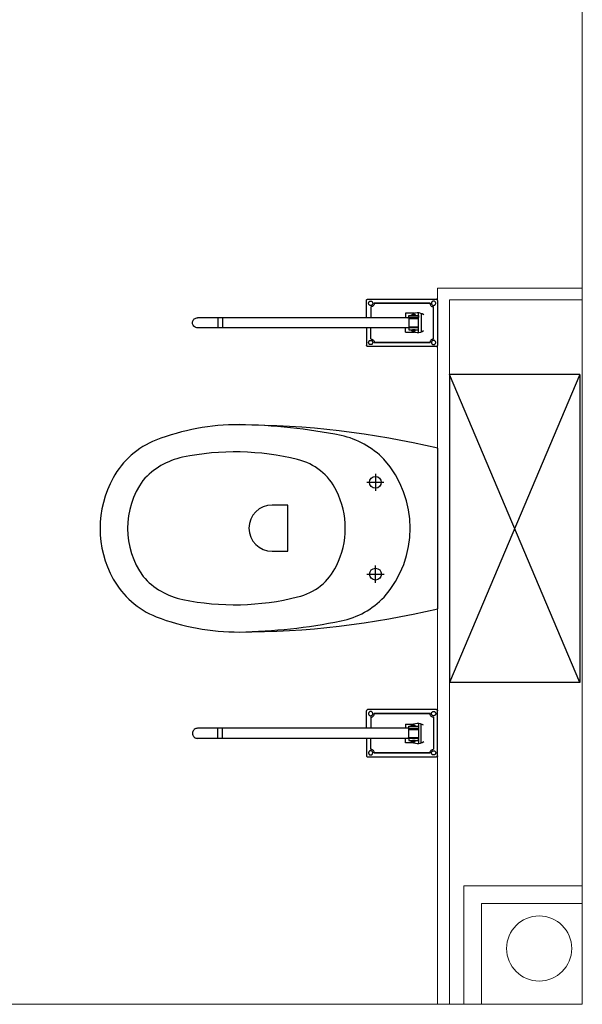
# Model space of a CAD drawing. Header units: millimetres. Extents: x 282377 to 1404227, y -783705 to 1038705.
# Tile 12 of 243: x 382175 to 382271, y 1862 to 2028. Entities that reach past the tile are written whole.
import ezdxf

# ---------------------------------------------------------------- set-up
doc = ezdxf.new("R2010")
doc.units = ezdxf.units.MM
doc.layers.add('A_meble', color=252, linetype='Continuous')
doc.layers.add('A_sanitarne', color=252, linetype='Continuous')
doc.layers.add('A_Ściany systemowe', color=2, linetype='Continuous', lineweight=13)
doc.layers.add('BA_KS_ist.', color=34, linetype='Continuous', lineweight=13)

# ---------------------------------------------------------------- blocks, each defined once
blk = doc.blocks.new('A$C6810ecfa')
at = {"layer": 'BA_KS_ist.', "color": 18, "linetype": 'Continuous', "lineweight": 20, "ltscale": 25, "true_color": 0x000000}
blk.add_circle((-11.29, 400.43), 5.5, dxfattribs=at)
blk = doc.blocks.new('muszla ustępowa_nn')
at = {"layer": 'A_sanitarne'}
blk.add_arc((85707.41, -27267.31), 39.59, 69.2509, 90.052, dxfattribs=at)
blk = doc.blocks.new('nn_muszla')
at = {"layer": 'A_sanitarne'}
for p, q in [((85649.89, -27271.2), (85649.89, -27219.2)), ((85649.89, -27219.2), (85671.89, -27219.2)), ((85649.89, -27271.2), (85671.89, -27219.2)), ((85649.89, -27219.2), (85671.89, -27271.2)), ((85671.89, -27271.2), (85671.89, -27219.2)), ((85673.89, -27258.75), (85673.89, -27231.65)), ((85684.39, -27236.04), (85684.4, -27238.94)), ((85685.84, -27237.49), (85682.94, -27237.49)), ((85701.86, -27241.36), (85699.21, -27241.37)), ((85699.21, -27241.37), (85699.21, -27249.16)), ((85699.21, -27249.16), (85701.86, -27249.16)), ((85684.41, -27254.44), (85684.41, -27251.54)), ((85685.86, -27252.99), (85682.96, -27252.99)), ((85649.89, -27271.2), (85671.89, -27271.2))]:
    blk.add_line(p, q, dxfattribs=at)
for centre in [(85684.39, -27237.49), (85684.41, -27252.99)]:
    blk.add_circle(centre, 1, dxfattribs=at)
for centre, radius, start, end in [((85707.5, -27373.43), 145.71, 90.052, 103.338), ((85709.23, -27324.63), 96.93, 91.0969, 101.33), ((85693.09, -27243.35), 14.06, 101.9199, 136.1948), ((85716.06, -27243.71), 14.45, 29.182, 68.1869), ((85708.19, -27276.19), 43.87, 78.4922, 104.0569), ((85714.43, -27245.23), 12.29, 41.4294, 78.1915), ((85696.03, -27245.23), 17.5, 138.4068, 221.6972), ((85699.73, -27243.07), 9.69, 103.0741, 154.5212), ((85713.3, -27245.21), 17.6, 331.0252, 29.0788), ((85712.3, -27245.22), 13.95, 324.526, 35.578), ((85703.61, -27245.22), 14.12, 153.397, 206.707), ((85701.86, -27245.26), 3.9, 270.052, 90.052), ((85699.73, -27247.39), 9.69, 205.5828, 257.0299), ((85714.43, -27245.19), 12.29, 281.9124, 318.6746), ((85716.07, -27246.72), 14.45, 291.9171, 330.922), ((85693.09, -27247.12), 14.06, 223.9092, 258.1841), ((85708.13, -27214.25), 43.87, 256.0471, 281.6118), ((85707.5, -27116.96), 145.71, 256.662, 269.948), ((85709.08, -27165.81), 96.93, 258.774, 269.0071), ((85707.37, -27223.13), 39.59, 270.052, 290.8531)]:
    blk.add_arc(centre, radius, start, end, dxfattribs=at)
at = {"layer": 'A_sanitarne', "ltscale": 0.8}
blk.add_blockref('muszla ustępowa_nn', (0, 0), dxfattribs=at)
blk = doc.blocks.new('pochwyt')
at = {"layer": 'A_meble', "color": 12}
for p, q in [((85673.89, -27206.79), (85673.9, -27206.76)), ((85673.89, -27206.83), (85673.89, -27206.79)), ((85673.89, -27206.83), (85673.89, -27214.43)), ((85673.9, -27206.76), (85673.92, -27206.73)), ((85673.92, -27206.73), (85673.94, -27206.7)), ((85673.94, -27206.7), (85673.96, -27206.67)), ((85673.96, -27206.67), (85673.99, -27206.65)), ((85673.99, -27206.65), (85674.02, -27206.64)), ((85674.02, -27206.64), (85674.05, -27206.63)), ((85674.05, -27206.63), (85674.09, -27206.63)), ((85685.69, -27206.63), (85674.09, -27206.63)), ((85685.72, -27206.63), (85685.69, -27206.63)), ((85685.76, -27206.64), (85685.72, -27206.63)), ((85685.79, -27206.65), (85685.76, -27206.64)), ((85685.82, -27206.67), (85685.79, -27206.65)), ((85685.84, -27206.7), (85685.82, -27206.67)), ((85685.86, -27206.73), (85685.84, -27206.7)), ((85685.88, -27206.76), (85685.86, -27206.73)), ((85685.89, -27206.79), (85685.88, -27206.76)), ((85685.89, -27206.83), (85685.89, -27206.79)), ((85685.89, -27209.74), (85685.89, -27206.83)), ((85674.21, -27207.32), (85674.22, -27207.25)), ((85674.22, -27207.38), (85674.21, -27207.32)), ((85674.22, -27207.25), (85674.24, -27207.19)), ((85674.24, -27207.44), (85674.22, -27207.38)), ((85674.24, -27207.19), (85674.26, -27207.14)), ((85674.26, -27207.5), (85674.24, -27207.44)), ((85674.26, -27207.14), (85674.3, -27207.08)), ((85674.3, -27207.55), (85674.26, -27207.5)), ((85674.3, -27207.08), (85674.34, -27207.04)), ((85674.34, -27207.59), (85674.3, -27207.55)), ((85674.34, -27207.04), (85674.39, -27207)), ((85674.39, -27207.63), (85674.34, -27207.59)), ((85674.39, -27207), (85674.45, -27206.98)), ((85674.45, -27207.65), (85674.39, -27207.63)), ((85674.45, -27206.98), (85674.51, -27206.96)), ((85674.51, -27207.67), (85674.45, -27207.65)), ((85674.51, -27206.96), (85674.57, -27206.96)), ((85674.57, -27207.68), (85674.51, -27207.67)), ((85674.57, -27206.96), (85674.64, -27206.96)), ((85674.64, -27207.67), (85674.57, -27207.68)), ((85674.68, -27207.91), (85674.57, -27207.92)), ((85674.57, -27213.34), (85674.57, -27207.92)), ((85674.64, -27206.96), (85674.7, -27206.98)), ((85674.7, -27207.65), (85674.64, -27207.67)), ((85674.78, -27207.88), (85674.68, -27207.91)), ((85674.7, -27206.98), (85674.75, -27207)), ((85674.75, -27207.63), (85674.7, -27207.65)), ((85674.75, -27207), (85674.81, -27207.04)), ((85674.81, -27207.59), (85674.75, -27207.63)), ((85674.87, -27207.84), (85674.78, -27207.88)), ((85674.81, -27207.04), (85674.85, -27207.08)), ((85674.85, -27207.55), (85674.81, -27207.59)), ((85674.85, -27207.08), (85674.89, -27207.14)), ((85674.89, -27207.5), (85674.85, -27207.55)), ((85674.96, -27207.78), (85674.87, -27207.84)), ((85674.89, -27207.14), (85674.91, -27207.19)), ((85674.91, -27207.44), (85674.89, -27207.5)), ((85674.91, -27207.19), (85674.93, -27207.25)), ((85674.93, -27207.38), (85674.91, -27207.44)), ((85674.93, -27207.25), (85674.93, -27207.32)), ((85674.93, -27207.32), (85674.93, -27207.38)), ((85675.03, -27207.7), (85674.96, -27207.78)), ((85675.09, -27207.62), (85675.03, -27207.7)), ((85675.14, -27207.52), (85675.09, -27207.62)), ((85675.16, -27207.42), (85675.14, -27207.52)), ((85675.17, -27207.32), (85675.16, -27207.42)), ((85675.17, -27207.32), (85684.6, -27207.32)), ((85684.6, -27207.32), (85675.17, -27207.32)), ((85684.6, -27207.32), (85684.61, -27207.42)), ((85684.61, -27207.42), (85684.64, -27207.52)), ((85684.64, -27207.52), (85684.68, -27207.62)), ((85684.68, -27207.62), (85684.74, -27207.7)), ((85684.74, -27207.7), (85684.82, -27207.78)), ((85684.82, -27207.78), (85684.9, -27207.84)), ((85684.85, -27207.25), (85684.84, -27207.32)), ((85684.84, -27207.32), (85684.85, -27207.38)), ((85684.87, -27207.19), (85684.85, -27207.25)), ((85684.85, -27207.38), (85684.87, -27207.44)), ((85684.89, -27207.14), (85684.87, -27207.19)), ((85684.87, -27207.44), (85684.89, -27207.5)), ((85684.93, -27207.08), (85684.89, -27207.14)), ((85684.89, -27207.5), (85684.93, -27207.55)), ((85684.9, -27207.84), (85685, -27207.88)), ((85684.97, -27207.04), (85684.93, -27207.08)), ((85684.93, -27207.55), (85684.97, -27207.59)), ((85685.02, -27207), (85684.97, -27207.04)), ((85684.97, -27207.59), (85685.02, -27207.63)), ((85685, -27207.88), (85685.1, -27207.91)), ((85685.08, -27206.98), (85685.02, -27207)), ((85685.02, -27207.63), (85685.08, -27207.65)), ((85685.14, -27206.96), (85685.08, -27206.98)), ((85685.08, -27207.65), (85685.14, -27207.67)), ((85685.1, -27207.91), (85685.2, -27207.92)), ((85685.2, -27206.96), (85685.14, -27206.96)), ((85685.14, -27207.67), (85685.2, -27207.68)), ((85685.27, -27206.96), (85685.2, -27206.96)), ((85685.2, -27207.68), (85685.27, -27207.67)), ((85685.2, -27207.92), (85685.2, -27209.76)), ((85685.33, -27206.98), (85685.27, -27206.96)), ((85685.27, -27207.67), (85685.33, -27207.65)), ((85685.38, -27207), (85685.33, -27206.98)), ((85685.33, -27207.65), (85685.38, -27207.63)), ((85685.44, -27207.04), (85685.38, -27207)), ((85685.38, -27207.63), (85685.44, -27207.59)), ((85685.48, -27207.08), (85685.44, -27207.04)), ((85685.44, -27207.59), (85685.48, -27207.55)), ((85685.52, -27207.14), (85685.48, -27207.08)), ((85685.48, -27207.55), (85685.52, -27207.5)), ((85685.54, -27207.19), (85685.52, -27207.14)), ((85685.52, -27207.5), (85685.54, -27207.44)), ((85685.56, -27207.25), (85685.54, -27207.19)), ((85685.54, -27207.44), (85685.56, -27207.38)), ((85685.56, -27207.32), (85685.56, -27207.25)), ((85685.56, -27207.38), (85685.56, -27207.32)), ((85676.51, -27209.06), (85676.25, -27209.21)), ((85676.78, -27208.96), (85676.51, -27209.06)), ((85676.68, -27208.99), (85676.68, -27212.2)), ((85677.07, -27208.9), (85676.78, -27208.96)), ((85677.37, -27208.9), (85677.07, -27208.9)), ((85677.14, -27212.29), (85677.14, -27208.89)), ((85677.14, -27209.38), (85677.14, -27209.74)), ((85678.78, -27209.38), (85677.14, -27209.38)), ((85677.14, -27209.74), (85678.78, -27209.74)), ((85678.78, -27209.89), (85677.14, -27209.89)), ((85677.66, -27208.95), (85677.37, -27208.9)), ((85677.94, -27209.04), (85677.66, -27208.95)), ((85677.69, -27209.23), (85677.69, -27209.38)), ((85678.13, -27209.23), (85677.69, -27209.23)), ((85677.69, -27209.38), (85678.13, -27209.38)), ((85677.81, -27208.99), (85679.34, -27208.99)), ((85678.19, -27209.19), (85677.94, -27209.04)), ((85678.13, -27209.38), (85678.13, -27209.23)), ((85678.42, -27209.37), (85678.19, -27209.19)), ((85678.78, -27209.74), (85678.78, -27209.38)), ((85678.78, -27209.74), (85678.78, -27211.44)), ((85678.78, -27209.76), (85714.44, -27209.76)), ((85679.04, -27209.91), (85679.04, -27209.91)), ((85679.34, -27208.99), (85679.34, -27209.76)), ((85710.23, -27209.74), (85710.23, -27211.49)), ((85710.99, -27209.76), (85710.99, -27211.44)), ((85714.59, -27209.78), (85714.44, -27209.76)), ((85714.73, -27209.81), (85714.59, -27209.78)), ((85714.87, -27209.88), (85714.73, -27209.81)), ((85714.99, -27209.96), (85714.87, -27209.88)), ((85715.09, -27210.07), (85714.99, -27209.96)), ((85715.18, -27210.19), (85715.09, -27210.07)), ((85715.24, -27210.32), (85715.18, -27210.19)), ((85678.78, -27211.29), (85677.14, -27211.29)), ((85677.14, -27211.81), (85677.14, -27211.44)), ((85677.14, -27211.44), (85678.78, -27211.44)), ((85678.78, -27211.81), (85677.14, -27211.81)), ((85677.69, -27211.96), (85677.69, -27211.81)), ((85677.69, -27211.81), (85678.13, -27211.81)), ((85678.13, -27211.81), (85678.13, -27211.96)), ((85678.19, -27212), (85678.42, -27211.82)), ((85678.78, -27211.44), (85678.78, -27211.81)), ((85678.78, -27211.46), (85714.44, -27211.46)), ((85679.34, -27212.19), (85679.34, -27211.45)), ((85685.2, -27213.34), (85685.2, -27211.45)), ((85685.89, -27211.44), (85685.89, -27214.43)), ((85714.44, -27211.46), (85714.59, -27211.45)), ((85714.59, -27211.45), (85714.73, -27211.41)), ((85714.73, -27211.41), (85714.87, -27211.35)), ((85714.87, -27211.35), (85714.99, -27211.26)), ((85714.99, -27211.26), (85715.09, -27211.16)), ((85715.09, -27211.16), (85715.18, -27211.04)), ((85715.18, -27211.04), (85715.24, -27210.9)), ((85715.28, -27210.47), (85715.24, -27210.32)), ((85715.24, -27210.9), (85715.28, -27210.76)), ((85715.29, -27210.61), (85715.28, -27210.47)), ((85715.28, -27210.76), (85715.29, -27210.61)), ((85674.57, -27213.34), (85674.68, -27213.35)), ((85674.68, -27213.35), (85674.78, -27213.37)), ((85674.78, -27213.37), (85674.87, -27213.42)), ((85674.87, -27213.42), (85674.96, -27213.48)), ((85674.96, -27213.48), (85675.03, -27213.55)), ((85676.26, -27211.98), (85676.51, -27212.13)), ((85676.51, -27212.13), (85676.78, -27212.23)), ((85676.78, -27212.23), (85677.07, -27212.29)), ((85677.07, -27212.29), (85677.37, -27212.29)), ((85677.37, -27212.29), (85677.66, -27212.24)), ((85677.66, -27212.24), (85677.94, -27212.15)), ((85678.13, -27211.96), (85677.69, -27211.96)), ((85679.34, -27212.19), (85677.82, -27212.19)), ((85677.94, -27212.15), (85678.19, -27212)), ((85684.82, -27213.48), (85684.74, -27213.55)), ((85684.9, -27213.42), (85684.82, -27213.48)), ((85685, -27213.37), (85684.9, -27213.42)), ((85685.1, -27213.35), (85685, -27213.37)), ((85685.2, -27213.34), (85685.1, -27213.35)), ((85673.89, -27214.46), (85673.89, -27214.43)), ((85673.9, -27214.49), (85673.89, -27214.46)), ((85673.92, -27214.53), (85673.9, -27214.49)), ((85673.94, -27214.55), (85673.92, -27214.53)), ((85673.96, -27214.58), (85673.94, -27214.55)), ((85673.99, -27214.6), (85673.96, -27214.58)), ((85674.02, -27214.61), (85673.99, -27214.6)), ((85674.05, -27214.62), (85674.02, -27214.61)), ((85674.09, -27214.63), (85674.05, -27214.62)), ((85674.09, -27214.63), (85685.69, -27214.63)), ((85674.21, -27213.94), (85674.22, -27213.87)), ((85674.22, -27214), (85674.21, -27213.94)), ((85674.22, -27213.87), (85674.24, -27213.81)), ((85674.24, -27214.06), (85674.22, -27214)), ((85674.24, -27213.81), (85674.26, -27213.76)), ((85674.26, -27214.12), (85674.24, -27214.06)), ((85674.26, -27213.76), (85674.3, -27213.7)), ((85674.3, -27214.17), (85674.26, -27214.12)), ((85674.3, -27213.7), (85674.34, -27213.66)), ((85674.34, -27214.21), (85674.3, -27214.17)), ((85674.34, -27213.66), (85674.39, -27213.62)), ((85674.39, -27214.25), (85674.34, -27214.21)), ((85674.39, -27213.62), (85674.45, -27213.6)), ((85674.45, -27214.28), (85674.39, -27214.25)), ((85674.45, -27213.6), (85674.51, -27213.58)), ((85674.51, -27214.29), (85674.45, -27214.28)), ((85674.51, -27213.58), (85674.57, -27213.58)), ((85674.57, -27214.3), (85674.51, -27214.29)), ((85674.57, -27213.58), (85674.64, -27213.58)), ((85674.64, -27214.29), (85674.57, -27214.3)), ((85674.64, -27213.58), (85674.7, -27213.6)), ((85674.7, -27214.28), (85674.64, -27214.29)), ((85674.7, -27213.6), (85674.75, -27213.62)), ((85674.75, -27214.25), (85674.7, -27214.28)), ((85674.75, -27213.62), (85674.81, -27213.66)), ((85674.81, -27214.21), (85674.75, -27214.25)), ((85674.81, -27213.66), (85674.85, -27213.7)), ((85674.85, -27214.17), (85674.81, -27214.21)), ((85674.85, -27213.7), (85674.89, -27213.76)), ((85674.89, -27214.12), (85674.85, -27214.17)), ((85674.89, -27213.76), (85674.91, -27213.81)), ((85674.91, -27214.06), (85674.89, -27214.12)), ((85674.91, -27213.81), (85674.93, -27213.87)), ((85674.93, -27214), (85674.91, -27214.06)), ((85674.93, -27213.87), (85674.93, -27213.94)), ((85674.93, -27213.94), (85674.93, -27214)), ((85675.03, -27213.55), (85675.09, -27213.64)), ((85675.09, -27213.64), (85675.14, -27213.73)), ((85675.14, -27213.73), (85675.16, -27213.83)), ((85675.16, -27213.83), (85675.17, -27213.94)), ((85675.17, -27213.94), (85684.6, -27213.94)), ((85684.6, -27213.94), (85675.17, -27213.94)), ((85684.61, -27213.83), (85684.6, -27213.94)), ((85684.64, -27213.73), (85684.61, -27213.83)), ((85684.68, -27213.64), (85684.64, -27213.73)), ((85684.74, -27213.55), (85684.68, -27213.64)), ((85684.85, -27213.87), (85684.84, -27213.94)), ((85684.84, -27213.94), (85684.85, -27214)), ((85684.87, -27213.81), (85684.85, -27213.87)), ((85684.85, -27214), (85684.87, -27214.06)), ((85684.89, -27213.76), (85684.87, -27213.81)), ((85684.87, -27214.06), (85684.89, -27214.12)), ((85684.93, -27213.7), (85684.89, -27213.76)), ((85684.89, -27214.12), (85684.93, -27214.17)), ((85684.97, -27213.66), (85684.93, -27213.7)), ((85684.93, -27214.17), (85684.97, -27214.21)), ((85685.02, -27213.62), (85684.97, -27213.66)), ((85684.97, -27214.21), (85685.02, -27214.25)), ((85685.08, -27213.6), (85685.02, -27213.62)), ((85685.02, -27214.25), (85685.08, -27214.28)), ((85685.14, -27213.58), (85685.08, -27213.6)), ((85685.08, -27214.28), (85685.14, -27214.29)), ((85685.2, -27213.58), (85685.14, -27213.58)), ((85685.14, -27214.29), (85685.2, -27214.3)), ((85685.27, -27213.58), (85685.2, -27213.58)), ((85685.2, -27214.3), (85685.27, -27214.29)), ((85685.33, -27213.6), (85685.27, -27213.58)), ((85685.27, -27214.29), (85685.33, -27214.28)), ((85685.38, -27213.62), (85685.33, -27213.6)), ((85685.33, -27214.28), (85685.38, -27214.25)), ((85685.44, -27213.66), (85685.38, -27213.62)), ((85685.38, -27214.25), (85685.44, -27214.21)), ((85685.48, -27213.7), (85685.44, -27213.66)), ((85685.44, -27214.21), (85685.48, -27214.17)), ((85685.52, -27213.76), (85685.48, -27213.7)), ((85685.48, -27214.17), (85685.52, -27214.12)), ((85685.54, -27213.81), (85685.52, -27213.76)), ((85685.52, -27214.12), (85685.54, -27214.06)), ((85685.56, -27213.87), (85685.54, -27213.81)), ((85685.54, -27214.06), (85685.56, -27214)), ((85685.56, -27213.94), (85685.56, -27213.87)), ((85685.56, -27214), (85685.56, -27213.94)), ((85685.69, -27214.63), (85685.72, -27214.62)), ((85685.72, -27214.62), (85685.76, -27214.61)), ((85685.76, -27214.61), (85685.79, -27214.6)), ((85685.79, -27214.6), (85685.82, -27214.58)), ((85685.82, -27214.58), (85685.84, -27214.55)), ((85685.84, -27214.55), (85685.86, -27214.53)), ((85685.86, -27214.53), (85685.88, -27214.49)), ((85685.88, -27214.49), (85685.89, -27214.46)), ((85685.89, -27214.46), (85685.89, -27214.43))]:
    blk.add_line(p, q, dxfattribs=at)

msp = doc.modelspace()

# ---------------------------------------------------------------- linework, layer by layer
at = {"lineweight": 20}
for p, q in [((382270.51, 2072.39), (382270.51, 1861.89)), ((382270.51, 1881.89), (382250.51, 1881.89)), ((382250.51, 1881.89), (382250.51, 1861.89)), ((382270.51, 1878.89), (382253.51, 1878.89)), ((382253.51, 1878.89), (382253.51, 1861.89)), ((382023.01, 1861.89), (382270.51, 1861.89))]:
    msp.add_line(p, q, dxfattribs=at)
at = {"layer": 'A_Ściany systemowe'}
for p, q in [((382246.08, 1982.79), (382246.08, 1861.89)), ((382246.08, 1982.79), (382248.08, 1982.79)), ((382270.51, 1982.79), (382248.08, 1982.79)), ((382248.08, 1861.89), (382248.08, 1980.79)), ((382248.08, 1980.79), (382270.51, 1980.79))]:
    msp.add_line(p, q, dxfattribs=at)

# ---------------------------------------------------------------- block references
at = {"lineweight": 20}
msp.add_blockref('A$C6810ecfa', (382274.51, 1470.89), dxfattribs=at)
at = {"layer": 'A_meble', "ltscale": 0.8, "xscale": -1}
msp.add_blockref('pochwyt', (467919.97, 29187.55), dxfattribs=at)
at = {"layer": 'A_meble', "ltscale": 0.8, "rotation": 180}
msp.add_blockref('pochwyt', (467919.97, -25302.98), dxfattribs=at)
at = {"layer": 'A_sanitarne', "ltscale": 0.8, "rotation": 180}
msp.add_blockref('nn_muszla', (467919.97, -25302.98), dxfattribs=at)

doc.saveas('drawing.dxf')
